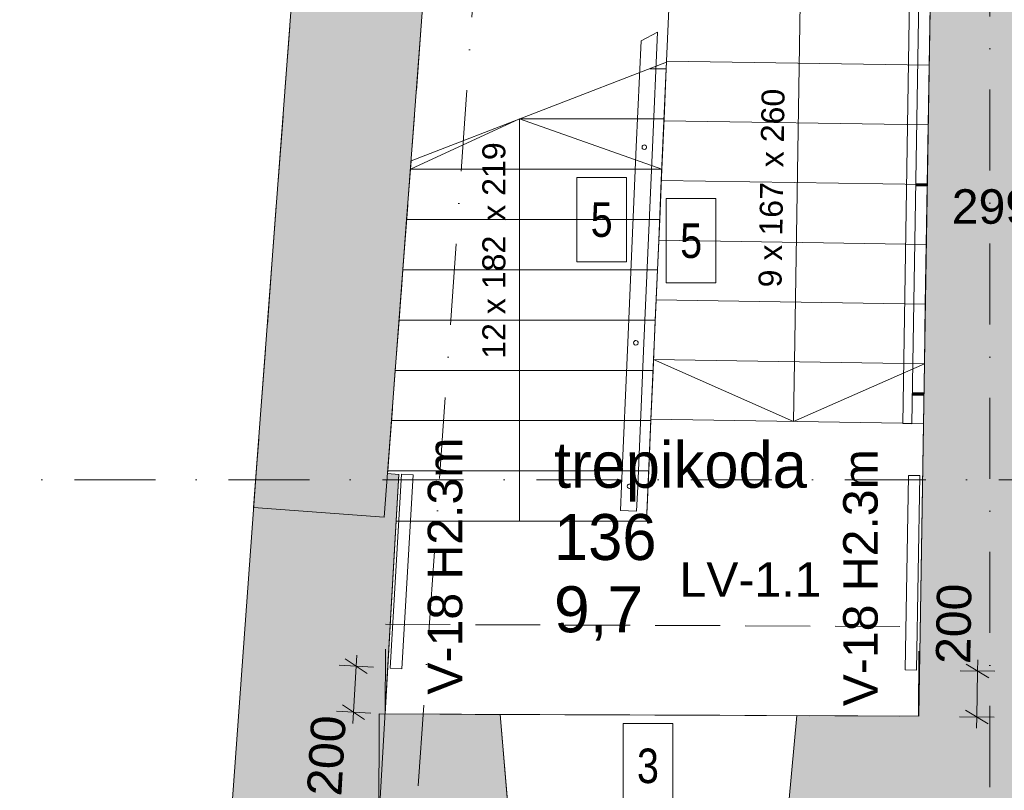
# Model space of a CAD drawing. Header units: millimetres. Extents: x -2532 to 181134, y -4151 to 53885.
# Tile 57 of 165: x 171 to 4455, y 16944 to 20296. Entities that reach past the tile are written whole.
import ezdxf
from ezdxf.enums import TextEntityAlignment as Align

# ---------------------------------------------------------------- set-up
doc = ezdxf.new("R2010")
doc.units = ezdxf.units.MM
doc.header["$MEASUREMENT"] = 0
doc.linetypes.add('Dot & Dashed', pattern=[670.277762, 352.777767, -176.388884, 0, -141.111112])
doc.linetypes.add('Hidden Line', pattern=[391.222223, 282.222223, -109])
for name, color, linetype, lineweight in [('0_Pen_No__19', 255, 'Continuous', 13), ('0_Pen_No__25', 5, 'Continuous', 15), ('AR - Piirded_Pen_No__91', 7, 'Continuous', 9), ('AR - Seinad SS.ol_Pen_No__221', 252, 'Continuous', 13), ('AR - Seinad VS_Pen_No__221', 252, 'Continuous', 13), ('AR - Talad_Pen_No__221', 252, 'Continuous', 13), ('AR - Teljed_Pen_No__4', 8, 'Continuous', 13), ('AR - Trepid_Pen_No__1', 7, 'Continuous', 9), ('AR - Trepid_Pen_No__71', 7, 'Continuous', 13), ('AR - Vahelaed_Pen_No__221', 252, 'Continuous', 13), ('ARCHICAD Zone Stamps_Pen_No__6', 7, 'Continuous', 5), ('Märkused - Muinsuskaitselised väärtused_Pen_No__20', 1, 'Continuous', 13), ('New_AR - Piirded_Pen_No__207', 5, 'Continuous', 13), ('New_AR - Seinad SS.ol_Pen_No__207', 5, 'Continuous', 13), ('New_AR - Seinad VS_Pen_No__207', 5, 'Continuous', 13), ('New_ARCHICAD Door Markers_Pen_No__7', 7, 'Continuous', 13), ('New_ARCHICAD Doors_Pen_No__207', 5, 'Continuous', 13), ('SA - tähistused - laeviimistlus_Pen_No__211', 214, 'Continuous', 15), ('SA - tähistused - valgustus_Pen_No__105', 30, 'Continuous', 5), ('SA - valgustid_Pen_No__105', 30, 'Continuous', 5)]:
    doc.layers.add(name, color=color, linetype=linetype, lineweight=lineweight)
for name, color, linetype in [('AR - Piirded', 7, 'Continuous'), ('AR - Seinad SS.ol', 7, 'Continuous'), ('AR - Seinad VS', 7, 'Continuous'), ('AR - Talad', 7, 'Continuous'), ('AR - Teljed', 7, 'Continuous'), ('AR - Trepid', 7, 'Continuous'), ('AR - Vahelaed', 7, 'Continuous'), ('New_AR - Piirded', 7, 'Continuous'), ('New_ARCHICAD Door Markers', 7, 'Continuous'), ('SA - tähistused - valgustus', 7, 'Continuous'), ('SA - valgustid', 7, 'Continuous'), ('Tsoonid - Neto', 7, 'Continuous')]:
    doc.layers.add(name, color=color, linetype=linetype)
doc.styles.add('GENERATED_STYLE_1', font='txt')
doc.styles.add('GENERATED_STYLE_2', font='txt')
doc.styles.add('GENERATED_STYLE_3', font='txt')
doc.styles.add('GENERATED_STYLE_4', font='txt')
doc.dimstyles.new('GENERATED_STYLE__1', dxfattribs={"dimtxt": 150, "dimasz": 76, "dimexe": 0.18, "dimexo": 0.0625, "dimgap": 0.09, "dimtad": 1, "dimdec": 0, "dimzin": 0, "dimdsep": 46, "dimtxsty": 'GENERATED_STYLE_3', "dimblk": 'ARROWHEAD_2', "dimblk1": 'ARROWHEAD_2', "dimblk2": 'ARROWHEAD_2', "dimcen": 0.09, "dimse1": 1, "dimse2": 1, "dimclrd": 256, "dimclre": 256, "dimclrt": 256, "dimadec": 0, "dimazin": 0, "dimtfac": 1, "dimtdec": 4, "dimtmove": 0, "dimatfit": 3, "dimfxl": 0, "dimtolj": 1, "dimtzin": 0, "dimarcsym": 0})
doc.dimstyles.new('GENERATED_STYLE__2', dxfattribs={"dimtxt": 150, "dimasz": 76, "dimexe": 0.18, "dimexo": 0.0625, "dimgap": 0.09, "dimtad": 1, "dimtih": 1, "dimtoh": 1, "dimdec": 0, "dimzin": 0, "dimdsep": 46, "dimtxsty": 'GENERATED_STYLE_3', "dimblk": 'ARROWHEAD_2', "dimblk1": 'ARROWHEAD_2', "dimblk2": 'ARROWHEAD_2', "dimcen": 0.09, "dimse1": 1, "dimse2": 1, "dimclrd": 256, "dimclre": 256, "dimclrt": 256, "dimadec": 0, "dimazin": 0, "dimtfac": 1, "dimtdec": 4, "dimtmove": 0, "dimatfit": 3, "dimfxl": 0, "dimtolj": 1, "dimtzin": 0, "dimarcsym": 0})

# ---------------------------------------------------------------- blocks, each defined once
blk = doc.blocks.new('Slab_2_1', base_point=(1809.4, 18114.3))
at = {"layer": 'AR - Vahelaed_Pen_No__221', "linetype": 'Continuous', "flags": 128}
blk.add_lwpolyline([(1809.4, 18114.3), (2898.1, 18114.3), (2917.3, 18558.2), (4102.8, 18539.2), (4082.5, 17266.5), (1760.7, 17275.8)], close=True, dxfattribs=at)
blk = doc.blocks.new('trepikoda_136_6_1', base_point=(3227.1, 17864.7))
at = {"layer": 'ARCHICAD Zone Stamps_Pen_No__6', "insert": (2495.5, 17831.2), "char_height": 200, "attachment_point": 1, "style": 'GENERATED_STYLE_1'}
blk.add_mtext('\\A1;{\\pql;\\pt0,600;\\fArial Baltic|b0|i0|c186|p34;9,7\\fArial Baltic|b0|i0|c186|p34;\\A1{\\H.66x;\\S^  ;}\\fArial Baltic|b0|i0|c186|p34;\\fArial Baltic|b0|i0|c186|p34;\\A1{\\H.66x;\\S^  ;}}', dxfattribs=at)
at = {"layer": 'ARCHICAD Zone Stamps_Pen_No__6'}
for tag, style, p in [('DUMMY_849', 'GENERATED_STYLE_1', (3620, 18505.5)), ('ROOM_NAME', 'GENERATED_STYLE_1', (2495.5, 18459.7)), ('DUMMY_850', 'GENERATED_STYLE_2', (2950.8, 18191.2)), ('ROOM_NUMBER', 'GENERATED_STYLE_2', (2495.5, 18145.5)), ('DUMMY_851', 'GENERATED_STYLE_1', (2495.5, 17876.9))]:
    blk.add_attdef(tag, text='', height=200, dxfattribs=dict(at, style=style)).set_placement(p, align=Align.TOP_LEFT)
blk = doc.blocks.new('Stair_2_1')
at = {"layer": 'AR - Trepid_Pen_No__1', "linetype": 'Continuous'}
for p, q in [((1873.8, 19682.2), (2985.4, 20110.6)), ((2984.2, 20082.8), (2985.4, 20110.6)), ((2984.2, 20082.8), (2913.2, 20082.8)), ((2913.2, 20082.8), (2984.2, 20082.8)), ((2974.6, 19864), (2984.2, 20082.8)), ((2345.7, 19864), (1871, 19645.3)), ((2974.6, 19864), (2345.7, 19864)), ((2345.7, 19864), (2974.6, 19864)), ((2345.7, 18333), (2345.7, 19864)), ((2965, 19645.3), (2345.7, 19864)), ((2965, 19645.3), (2974.6, 19864)), ((1873.8, 19682.2), (1871, 19645.3)), ((1871, 19645.3), (1854.6, 19426.6)), ((2965, 19645.3), (1871, 19645.3)), ((1871, 19645.3), (2965, 19645.3)), ((2955.5, 19426.6), (2965, 19645.3)), ((1854.6, 19426.6), (1838.1, 19207.9)), ((2955.5, 19426.6), (1854.6, 19426.6)), ((1854.6, 19426.6), (2955.5, 19426.6)), ((2945.9, 19207.9), (2955.5, 19426.6)), ((1838.1, 19207.9), (1821.6, 18989.2)), ((2945.9, 19207.9), (1838.1, 19207.9)), ((1838.1, 19207.9), (2945.9, 19207.9)), ((2936.3, 18989.2), (2945.9, 19207.9)), ((1821.6, 18989.2), (1805.1, 18770.4)), ((2936.3, 18989.2), (1821.6, 18989.2)), ((1821.6, 18989.2), (2936.3, 18989.2)), ((2926.8, 18770.4), (2936.3, 18989.2)), ((1805.1, 18770.4), (1788.6, 18551.7)), ((2926.8, 18770.4), (1805.1, 18770.4)), ((1805.1, 18770.4), (2926.8, 18770.4)), ((2917.2, 18551.7), (2926.8, 18770.4)), ((1788.6, 18551.7), (1772.1, 18333)), ((2917.2, 18551.7), (1788.6, 18551.7)), ((1788.6, 18551.7), (2917.2, 18551.7)), ((2907.6, 18333), (2917.2, 18551.7)), ((1772.1, 18333), (1771.2, 18321.6)), ((1771.2, 18321.6), (1821.1, 18317.9)), ((2907.6, 18333), (1772.1, 18333)), ((1772.1, 18333), (2907.6, 18333)), ((1821.1, 18317.9), (1809.4, 18114.3)), ((2345.7, 18114.3), (2345.7, 18333)), ((2898.1, 18114.3), (2907.6, 18333)), ((1809.4, 18114.3), (2898.1, 18114.3)), ((2345.2, 18113.8), (2345.2, 18114.8)), ((2346.2, 18113.8), (2346.2, 18114.8))]:
    blk.add_line(p, q, dxfattribs=at)
at = {"layer": 'AR - Trepid_Pen_No__71', "char_height": 100, "rotation": 90, "style": 'GENERATED_STYLE_1'}
for s, insert, attachment_point in [('\\A1;{\\pqc;\\pt0,7100;\\fArial Baltic|b0|i0|c186|p34;12 x \\fArial Baltic|b0|i0|c186|p34;182\\fArial Baltic|b0|i0|c186|p34;\\A1{\\H.66x;\\S^  ;}\\fArial Baltic|b0|i0|c186|p34;\\fArial Baltic|b0|i0|c186|p34; x \\fArial Baltic|b0|i0|c186|p34;219\\fArial Baltic|b0|i0|c186|p34;\\A1{\\H.66x;\\S^  ;}\\fArial Baltic|b0|i0|c186|p34;\\fArial Baltic|b0|i0|c186|p34;\\fArial Baltic|b0|i0|c186|p34;\\fArial Baltic|b0|i0|c186|p34;\\A1{\\H.66x;\\S^  ;}\\fArial Baltic|b0|i0|c186|p34;}', (2313.1, 19317.2), 8), ('\\A1;{\\pqc;\\pt0,7100;\\fArial Baltic|b0|i0|c186|p34;\\fArial Baltic|b0|i0|c186|p34;\\fArial Baltic|b0|i0|c186|p34;\\A1{\\H.66x;\\S^  ;}\\fArial Baltic|b0|i0|c186|p34;\\fArial Baltic|b0|i0|c186|p34;\\fArial Baltic|b0|i0|c186|p34;\\fArial Baltic|b0|i0|c186|p34;\\A1{\\H.66x;\\S^  ;}\\fArial Baltic|b0|i0|c186|p34;\\fArial Baltic|b0|i0|c186|p34;\\fArial Baltic|b0|i0|c186|p34;\\fArial Baltic|b0|i0|c186|p34;\\A1{\\H.66x;\\S^  ;}\\fArial Baltic|b0|i0|c186|p34;}', (2345.7, 19317.2), 2)]:
    blk.add_mtext(s, dxfattribs=dict(at, insert=insert, attachment_point=attachment_point))
blk = doc.blocks.new('Stair_3_1')
at = {"layer": 'AR - Trepid_Pen_No__1', "linetype": 'Continuous'}
for p, q in [((3007.5, 20635.3), (2996.2, 20375.7)), ((4136, 20617.3), (3007.5, 20635.3)), ((3571.1, 20626.3), (3566.9, 20366.6)), ((3570.6, 20626.8), (3570.6, 20625.8)), ((3571.6, 20626.8), (3571.6, 20625.8)), ((4131.9, 20357.5), (4136, 20617.3)), ((2996.2, 20375.7), (2984.9, 20116)), ((2996.2, 20375.7), (4131.9, 20357.5)), ((4131.9, 20357.5), (2996.2, 20375.7)), ((3566.9, 20366.6), (3542, 18808)), ((4127.7, 20097.8), (4131.9, 20357.5)), ((2984.9, 20116), (2973.7, 19856.4)), ((2984.9, 20116), (4127.7, 20097.8)), ((4127.7, 20097.8), (2984.9, 20116)), ((4123.6, 19838), (4127.7, 20097.8)), ((2973.7, 19856.4), (2962.4, 19596.7)), ((2973.7, 19856.4), (4123.6, 19838)), ((4123.6, 19838), (2973.7, 19856.4)), ((4119.4, 19578.3), (4123.6, 19838)), ((2962.4, 19596.7), (2951.1, 19337.1)), ((2962.4, 19596.7), (4119.4, 19578.3)), ((4119.4, 19578.3), (2962.4, 19596.7)), ((4115.2, 19318.5), (4119.4, 19578.3)), ((2951.1, 19337.1), (2939.9, 19077.5)), ((2951.1, 19337.1), (4115.2, 19318.5)), ((4115.2, 19318.5), (2951.1, 19337.1)), ((4111.1, 19058.7), (4115.2, 19318.5)), ((2939.9, 19077.5), (2928.6, 18817.8)), ((2939.9, 19077.5), (4111.1, 19058.7)), ((4111.1, 19058.7), (2939.9, 19077.5)), ((4106.9, 18799), (4111.1, 19058.7)), ((2928.6, 18817.8), (2917.3, 18558.2)), ((2928.6, 18817.8), (4106.9, 18799)), ((4106.9, 18799), (2928.6, 18817.8)), ((2928.6, 18817.8), (3537.9, 18548.3)), ((3542, 18808), (3537.9, 18548.3)), ((3537.9, 18548.3), (4106.9, 18799)), ((4102.8, 18539.2), (4106.9, 18799)), ((2917.3, 18558.2), (4102.8, 18539.2))]:
    blk.add_line(p, q, dxfattribs=at)
at = {"layer": 'AR - Trepid_Pen_No__71', "char_height": 100, "rotation": 89.0845, "style": 'GENERATED_STYLE_1'}
for s, insert, attachment_point in [('\\A1;{\\pqc;\\pt0,7100;\\fArial Baltic|b0|i0|c186|p34;9 x \\fArial Baltic|b0|i0|c186|p34;167\\fArial Baltic|b0|i0|c186|p34;\\A1{\\H.66x;\\S^  ;}\\fArial Baltic|b0|i0|c186|p34;\\fArial Baltic|b0|i0|c186|p34; x \\fArial Baltic|b0|i0|c186|p34;260\\fArial Baltic|b0|i0|c186|p34;\\A1{\\H.66x;\\S^  ;}\\fArial Baltic|b0|i0|c186|p34;\\fArial Baltic|b0|i0|c186|p34;\\fArial Baltic|b0|i0|c186|p34;\\fArial Baltic|b0|i0|c186|p34;\\A1{\\H.66x;\\S^  ;}\\fArial Baltic|b0|i0|c186|p34;}', (3521.8, 19587.8), 8), ('\\A1;{\\pqc;\\pt0,7100;\\fArial Baltic|b0|i0|c186|p34;\\fArial Baltic|b0|i0|c186|p34;\\fArial Baltic|b0|i0|c186|p34;\\A1{\\H.66x;\\S^  ;}\\fArial Baltic|b0|i0|c186|p34;\\fArial Baltic|b0|i0|c186|p34;\\fArial Baltic|b0|i0|c186|p34;\\fArial Baltic|b0|i0|c186|p34;\\A1{\\H.66x;\\S^  ;}\\fArial Baltic|b0|i0|c186|p34;\\fArial Baltic|b0|i0|c186|p34;\\fArial Baltic|b0|i0|c186|p34;\\fArial Baltic|b0|i0|c186|p34;\\A1{\\H.66x;\\S^  ;}\\fArial Baltic|b0|i0|c186|p34;}', (3554.5, 19587.3), 2)]:
    blk.add_mtext(s, dxfattribs=dict(at, insert=insert, attachment_point=attachment_point))
blk = doc.blocks.new('D Marker 22[2]_1', base_point=(2904.8, 16801.2))
at = {"layer": 'New_ARCHICAD Door Markers_Pen_No__7', "style": 'GENERATED_STYLE_1'}
blk.add_attdef('AC_WIDO_ID', text='', height=150, rotation=359.7718, dxfattribs=at).set_placement((2556.2, 16625.1), align=Align.BOTTOM_LEFT)
blk = doc.blocks.new('Double Door Asymmetric 22[2]_1')
at = {"layer": 'New_ARCHICAD Doors_Pen_No__207', "linetype": 'Continuous'}
for p, q in [((2293.1, 16895.7), (2261.6, 17273.8)), ((3517.1, 16890.8), (3551.7, 17268.7)), ((2292.8, 16803.7), (2293.1, 16895.7)), ((2292.8, 16803.7), (2293.1, 16895.7)), ((2292.8, 16803.7), (2293.1, 16895.7)), ((2293.1, 16895.7), (2335.1, 16895.5)), ((2335.1, 16895.5), (2334.8, 16803.5)), ((3474.8, 16799), (3475.1, 16891)), ((3475.1, 16891), (3517.1, 16890.8)), ((3517.1, 16890.8), (3516.8, 16798.8)), ((3516.8, 16798.8), (3517.1, 16890.8)), ((3516.8, 16798.8), (3517.1, 16890.8)), ((2292.8, 16803.7), (2255.8, 16803.8)), ((2292.8, 16803.7), (2255.8, 16803.8)), ((2334.8, 16803.5), (2292.8, 16803.7)), ((2334.8, 16803.5), (2333.8, 16551.5)), ((3474.8, 16799), (3471.2, 15911)), ((3516.8, 16798.8), (3474.8, 16799)), ((3516.8, 16798.8), (3553.8, 16798.6)), ((3516.8, 16798.8), (3553.8, 16798.6))]:
    blk.add_line(p, q, dxfattribs=at)
for centre, radius, start, end in [((2334.8, 16803.5), 252, 269.7718, 359.7718), ((3474.8, 16799), 888, 179.7718, 269.7718)]:
    blk.add_arc(centre, radius, start, end, dxfattribs=at)
at = {"layer": 'New_ARCHICAD Door Markers'}
ref = blk.add_blockref('D Marker 22[2]_1', (2904.8, 16801.2), dxfattribs=at)
ref.add_attrib('AC_WIDO_ID', 'SU-136', dxfattribs={"layer": 'New_ARCHICAD Door Markers_Pen_No__7', "color": 7, "height": 150, "rotation": 359.7718, "style": 'GENERATED_STYLE_1'}).set_placement((2556.2, 16625.1), align=Align.BOTTOM_LEFT)
blk = doc.blocks.new('Wall_28_1', base_point=(4565, 16794.6))
at = {"layer": 'AR - Seinad SS.ol_Pen_No__221', "linetype": 'Continuous'}
for points in [[(1733.5, 16805.9), (2292.5, 16803.7), (2292.6, 16813.7), (2292.9, 16898.3), (2261.6, 17273.8), (1735.4, 17275.9)], [(3516.8, 16798.8), (4074.9, 16796.6), (4082.5, 17266.5), (3551.7, 17268.7), (3517.1, 16890.8), (3516.8, 16808.8)]]:
    blk.add_hatch(color=256, dxfattribs=at).paths.add_polyline_path(points)
at = {"layer": 'New_AR - Seinad SS.ol_Pen_No__207', "linetype": 'Continuous'}
blk.add_hatch(color=256, dxfattribs=at).paths.add_polyline_path([(2292.5, 16803.7), (2292.8, 16803.7), (2293.1, 16895.7), (2292.9, 16898.3), (2292.6, 16813.7)])
at = {"layer": 'AR - Seinad SS.ol_Pen_No__221', "linetype": 'Continuous'}
for p, q in [((2292.9, 16898.3), (2261.6, 17273.8)), ((3517.1, 16890.8), (3551.7, 17268.7)), ((2292.6, 16813.7), (2292.9, 16898.3)), ((2292.5, 16803.7), (2255.8, 16803.8)), ((2292.5, 16803.7), (2292.6, 16813.7)), ((3516.8, 16798.8), (3553.8, 16798.6))]:
    blk.add_line(p, q, dxfattribs=at)
at = {"layer": 'AR - Seinad SS.ol_Pen_No__221', "linetype": 'Continuous', "flags": 128}
for points in [[(1733.5, 16805.9), (1735.4, 17275.9)], [(2261.6, 17273.8), (1735.4, 17275.9)], [(4082.5, 17266.5), (3551.7, 17268.7)], [(1733.5, 16805.9), (2292.5, 16803.7)], [(3516.8, 16798.8), (4074.9, 16796.6)]]:
    blk.add_lwpolyline(points, dxfattribs=at)
at = {"layer": 'New_AR - Seinad SS.ol_Pen_No__207', "linetype": 'Continuous', "flags": 128}
for points in [[(2293.1, 16895.7), (2292.8, 16803.7)], [(3516.8, 16808.8), (3517.1, 16890.8)], [(3517.1, 16890.8), (3517.2, 16908.8)], [(2292.5, 16803.7), (2292.8, 16803.7)], [(3516.8, 16798.8), (3516.8, 16808.8)]]:
    blk.add_lwpolyline(points, dxfattribs=at)
at = {"layer": 'New_ARCHICAD Doors_Pen_No__207', "linetype": 'Continuous'}
blk.add_blockref('Double Door Asymmetric 22[2]_1', (0, 0), dxfattribs=at)
blk = doc.blocks.new('Wall_29_1', base_point=(4565, 16794.6))
at = {"layer": 'AR - Seinad SS.ol_Pen_No__221', "linetype": 'Continuous'}
for points in [[(4162, 22241.3), (4082.5, 17266.5), (4572.5, 17264.6), (4651.9, 22233.5)], [(4082.5, 17266.5), (4074.9, 16796.6), (4565, 16794.6)], [(4572.5, 17264.6), (4082.5, 17266.5), (4565, 16794.6)]]:
    blk.add_hatch(color=256, dxfattribs=at).paths.add_polyline_path(points)
at = {"layer": 'AR - Seinad SS.ol_Pen_No__221', "linetype": 'Continuous', "flags": 128}
blk.add_lwpolyline([(4162, 22241.3), (4082.5, 17266.5)], dxfattribs=at)
blk = doc.blocks.new('D Marker 22[17]_1', base_point=(1659.6, 15530.6))
at = {"layer": 'New_ARCHICAD Door Markers_Pen_No__7', "style": 'GENERATED_STYLE_1'}
blk.add_attdef('AC_WIDO_ID', text='', height=200, rotation=85.8455, dxfattribs=at).set_placement((1135, 15169.1), align=Align.BOTTOM_LEFT)
blk = doc.blocks.new('Double Door 22[17]_1')
at = {"layer": 'New_ARCHICAD Doors_Pen_No__207', "linetype": 'Continuous'}
for p, q in [((1051.9, 16286.6), (343.8, 16338)), ((1054.8, 16326.5), (1051.9, 16286.6)), ((1169.5, 16318.2), (1054.8, 16326.5)), ((1054.8, 16326.5), (1169.5, 16318.2)), ((1054.8, 16326.5), (1169.5, 16318.2)), ((1051.9, 16286.6), (1166.6, 16278.3)), ((1166.6, 16278.3), (1169.5, 16318.2)), ((1169.5, 16318.2), (1703, 16279.4)), ((949.1, 14870.3), (240.9, 14921.8)), ((949.1, 14870.3), (946.2, 14830.4)), ((1063.8, 14862), (949.1, 14870.3)), ((946.2, 14830.4), (1060.9, 14822.1)), ((946.2, 14830.4), (1060.9, 14822.1)), ((946.2, 14830.4), (1060.9, 14822.1)), ((1060.9, 14822.1), (1063.8, 14862)), ((1060.9, 14822.1), (1616.2, 14781.8))]:
    blk.add_line(p, q, dxfattribs=at)
for centre, start, end in [((1051.9, 16286.6), 175.8455, 265.8455), ((949.1, 14870.3), 85.8455, 175.8455)]:
    blk.add_arc(centre, 710, start, end, dxfattribs=at)
at = {"layer": 'New_ARCHICAD Door Markers'}
ref = blk.add_blockref('D Marker 22[17]_1', (1659.6, 15530.6), dxfattribs=at)
ref.add_attrib('AC_WIDO_ID', 'VU-135', dxfattribs={"layer": 'New_ARCHICAD Door Markers_Pen_No__7', "color": 7, "height": 200, "rotation": 85.8455, "style": 'GENERATED_STYLE_1'}).set_placement((1135, 15169.1), align=Align.BOTTOM_LEFT)
blk = doc.blocks.new('Wall_111_1', base_point=(1202.8, 18363.7))
at = {"layer": 'AR - Seinad VS_Pen_No__221', "linetype": 'Continuous'}
for points in [[(1054.8, 16326.5), (1703, 16279.4), (1821.2, 18318.8), (1202.8, 18363.7)], [(905.3, 14268), (1586.3, 14266.5), (1616.2, 14781.8), (946.2, 14830.4)]]:
    blk.add_hatch(color=256, dxfattribs=at).paths.add_polyline_path(points)
at = {"layer": 'AR - Seinad VS_Pen_No__221', "linetype": 'Continuous', "flags": 128}
for points in [[(1202.8, 18363.7), (1054.8, 16326.5)], [(1703, 16279.4), (1821.2, 18318.8)], [(946.2, 14830.4), (905.3, 14268)], [(1586.3, 14266.5), (1616.2, 14781.8)]]:
    blk.add_lwpolyline(points, dxfattribs=at)
at = {"layer": 'New_AR - Seinad VS_Pen_No__207', "linetype": 'Continuous', "flags": 128}
for points in [[(1703, 16279.4), (1054.8, 16326.5)], [(946.2, 14830.4), (1616.2, 14781.8)]]:
    blk.add_lwpolyline(points, dxfattribs=at)
at = {"layer": 'New_ARCHICAD Doors_Pen_No__207', "linetype": 'Continuous'}
blk.add_blockref('Double Door 22[17]_1', (0, 0), dxfattribs=at)
blk = doc.blocks.new('Wall_178_1', base_point=(1493.3, 22217))
at = {"layer": 'AR - Seinad VS_Pen_No__221', "linetype": 'Hidden Line', "flags": 128}
for points in [[(1493.3, 22217), (1269.7, 19250.7)], [(2061.9, 22176.9), (1493.3, 22217)], [(1838.1, 19207.9), (2061.9, 22176.9)]]:
    blk.add_lwpolyline(points, dxfattribs=at)
blk = doc.blocks.new('Wall_179_1', base_point=(1269.7, 19250.7))
at = {"layer": 'AR - Seinad VS_Pen_No__221', "linetype": 'Hidden Line', "flags": 128}
for points in [[(1269.7, 19250.7), (1202.8, 18363.7)], [(1771.2, 18321.6), (1838.1, 19207.9)]]:
    blk.add_lwpolyline(points, dxfattribs=at)
blk = doc.blocks.new('Wall_180_1', base_point=(1493.3, 22217))
at = {"layer": 'AR - Seinad VS_Pen_No__221', "linetype": 'Continuous'}
blk.add_hatch(color=256, dxfattribs=at).paths.add_polyline_path([(1493.3, 22217), (1188.5, 18174.5), (1756.9, 18131.6), (2061.9, 22176.9)])
at = {"layer": 'AR - Seinad VS_Pen_No__221', "linetype": 'Continuous', "flags": 128}
for points in [[(1493.3, 22217), (1188.5, 18174.5)], [(1847.8, 22192), (1493.3, 22217)], [(1756.9, 18131.6), (2061.9, 22176.9)], [(1188.5, 18174.5), (1756.9, 18131.6)]]:
    blk.add_lwpolyline(points, dxfattribs=at)
blk = doc.blocks.new('Railing_2_1')
at = {"layer": 'AR - Piirded_Pen_No__91', "linetype": 'Continuous'}
for p, q in [((2945.8, 20241.7), (2874.1, 20204.4)), ((2923.5, 19739.4), (2945.8, 20241.7)), ((2874.1, 20204.4), (2853.5, 19742.4)), ((2853.5, 19742.4), (2817, 18891.9)), ((2886.9, 18888.8), (2923.5, 19739.4)), ((2817, 18891.9), (2789.7, 18267.6)), ((2859.6, 18264.6), (2886.9, 18888.8)), ((2789.7, 18267.6), (2785, 18161.5)), ((2854.9, 18158.4), (2859.6, 18264.6)), ((2785, 18161.5), (2854.9, 18158.4))]:
    blk.add_line(p, q, dxfattribs=at)
for centre, start, end in [((2888.5, 19740.9), 357.5385, 177.5385), ((2888.5, 19740.9), 177.5385, 357.5385), ((2851.9, 18890.3), 357.495, 177.495), ((2851.9, 18890.3), 177.495, 357.495), ((2824.6, 18266.1), 357.495, 177.495), ((2824.6, 18266.1), 177.495, 357.495)]:
    blk.add_arc(centre, 10, start, end, dxfattribs=at)
blk = doc.blocks.new('Railing_10_1')
at = {"layer": 'New_AR - Piirded_Pen_No__207', "linetype": 'Continuous'}
for p, q in [((4046, 20618.7), (4012.8, 18538.7)), ((4086, 20618.1), (4046, 20618.7)), ((4052.8, 18538), (4086, 20618.1)), ((4012.8, 18538.7), (4052.8, 18538))]:
    blk.add_line(p, q, dxfattribs=at)
blk = doc.blocks.new('Standard grid marker')
at = {"layer": 'AR - Teljed_Pen_No__4', "linetype": 'Dot & Dashed'}
blk.add_line((1000, 0), (44867.9, 0), dxfattribs=at)
at = {"layer": 'AR - Teljed_Pen_No__4', "style": 'GENERATED_STYLE_1'}
for tag, p in [('AC_MarkerText_1_0', (-300, 14.3)), ('AC_MarkerText_1_1', (46167.9, 14.3))]:
    blk.add_attdef(tag, text='', height=250, dxfattribs=at).set_placement(p, align=Align.MIDDLE_CENTER)
blk = doc.blocks.new('Standard grid marker_4')
at = {"layer": 'AR - Teljed_Pen_No__4', "linetype": 'Dot & Dashed'}
blk.add_line((1000, 0), (22737.6, 0), dxfattribs=at)
at = {"layer": 'AR - Teljed_Pen_No__4', "style": 'GENERATED_STYLE_1'}
blk.add_attdef('AC_MarkerText_1', text='', height=250, rotation=274, dxfattribs=at).set_placement((-300, 14.3), align=Align.MIDDLE_CENTER)
blk = doc.blocks.new('Standard grid marker_5')
at = {"layer": 'AR - Teljed_Pen_No__4', "linetype": 'Dot & Dashed'}
blk.add_line((1000, 0), (22784, 0), dxfattribs=at)
at = {"layer": 'AR - Teljed_Pen_No__4', "style": 'GENERATED_STYLE_1'}
blk.add_attdef('AC_MarkerText_1', text='', height=250, rotation=270, dxfattribs=at).set_placement((-300, 12.1), align=Align.MIDDLE_CENTER)
blk = doc.blocks.new('Beam_31_1', base_point=(1761.5, 17470.8))
at = {"layer": 'AR - Talad_Pen_No__221', "linetype": 'Hidden Line'}
for p, q in [((1760.7, 17275.8), (1762.3, 17665.8)), ((1762.3, 17665.8), (4083.2, 17656.5)), ((4081.7, 17266.5), (4083.2, 17656.5)), ((1760.7, 17275.8), (4081.7, 17266.5))]:
    blk.add_line(p, q, dxfattribs=at)
blk = doc.blocks.new('Beam_342_1', base_point=(4048.1, 17467.1))
at = {"layer": 'SA - valgustid_Pen_No__105', "linetype": 'Continuous'}
for p, q in [((4023.1, 17467.6), (4037.4, 18313.4)), ((4087.3, 18312.6), (4037.4, 18313.4)), ((4073.1, 17466.7), (4087.3, 18312.6)), ((4073.1, 17466.7), (4023.1, 17467.6))]:
    blk.add_line(p, q, dxfattribs=at)
blk = doc.blocks.new('Beam_343_1', base_point=(1808.3, 17473.4))
at = {"layer": 'SA - valgustid_Pen_No__105', "linetype": 'Continuous'}
for p, q in [((1783.3, 17474.8), (1832.3, 18319.4)), ((1882.3, 18316.5), (1832.3, 18319.4)), ((1833.2, 17471.9), (1882.3, 18316.5)), ((1833.2, 17471.9), (1783.3, 17474.8))]:
    blk.add_line(p, q, dxfattribs=at)
blk = doc.blocks.new('*D2181')
at = {"layer": 'SA - tähistused - valgustus_Pen_No__105', "linetype": 'Continuous'}
for p, q in [((4596.4, 19301.1), (4596.4, 19451.1)), ((4895.5, 19301.1), (4895.5, 19451.1)), ((4625.3, 19426.1), (4567.5, 19326.1)), ((4924.4, 19426.1), (4866.7, 19326.1)), ((4547.5, 19376.1), (4596.4, 19376.1)), ((4596.4, 19376.1), (4895.5, 19376.1))]:
    blk.add_line(p, q, dxfattribs=at)
at = {"layer": 'SA - tähistused - valgustus_Pen_No__105', "insert": (4226, 19406.1), "char_height": 150, "attachment_point": 7, "style": 'GENERATED_STYLE_3'}
blk.add_mtext('\\A1;{\\pql;\\fArial|b0|i0|c0|p34;299}', dxfattribs=at)
blk = doc.blocks.new('ARROWHEAD_2')
at = {"linetype": 'Continuous'}
for p, q in [((-0.378, -0.655), (0.378, 0.655)), ((0, 0), (-1, 0))]:
    blk.add_line(p, q, dxfattribs=at)
blk = doc.blocks.new('*D2327')
at = {"layer": 'SA - tähistused - valgustus_Pen_No__105', "linetype": 'Continuous'}
for p, q in [((1635.2, 17483.4), (1638, 17532.2)), ((1710, 17479.1), (1560.3, 17487.7)), ((1683.4, 17451.7), (1586.9, 17515.1)), ((1623.6, 17283.7), (1635.2, 17483.4)), ((1575.3, 17315.5), (1671.8, 17252)), ((1698.5, 17279.4), (1548.7, 17288.1)), ((1620.8, 17234.9), (1623.6, 17283.7))]:
    blk.add_line(p, q, dxfattribs=at)
at = {"layer": 'SA - tähistused - valgustus_Pen_No__105', "insert": (1572.2, 16915.7), "char_height": 150, "attachment_point": 7, "rotation": 86.6826, "style": 'GENERATED_STYLE_3'}
blk.add_mtext('\\A1;{\\pql;\\fArial|b0|i0|c0|p34;200}', dxfattribs=at)
blk = doc.blocks.new('*D2328')
at = {"layer": 'SA - tähistused - valgustus_Pen_No__105', "linetype": 'Continuous'}
for p, q in [((4387.7, 17432.8), (4288.6, 17492.2)), ((4339, 17511.4), (4338.2, 17462.5)), ((4263.2, 17463.7), (4413.2, 17461.3)), ((4338.2, 17462.5), (4335, 17262.5)), ((4260, 17263.7), (4410, 17261.3)), ((4285.5, 17292.2), (4384.5, 17232.8)), ((4335, 17262.5), (4334.2, 17213.6))]:
    blk.add_line(p, q, dxfattribs=at)
at = {"layer": 'SA - tähistused - valgustus_Pen_No__105', "insert": (4308.6, 17491.9), "char_height": 150, "attachment_point": 7, "rotation": 89.0845, "style": 'GENERATED_STYLE_3'}
blk.add_mtext('\\A1;{\\pql;\\fArial|b0|i0|c0|p34;200}', dxfattribs=at)
blk = doc.blocks.new('Label_324_1', base_point=(4055.1, 17886.1))
at = {"layer": 'SA - tähistused - valgustus_Pen_No__105', "insert": (3753.7, 17309.4), "char_height": 150, "attachment_point": 1, "rotation": 90, "style": 'GENERATED_STYLE_3'}
blk.add_mtext('\\A1;{\\pql;\\pt0,105000;\\fArial|b0|i0|c0|p34;V-18 H2.3m\\fArial|b0|i0|c0|p34;\\A1{\\H.66x;\\S^  ;}\\fArial|b0|i0|c0|p34;\\fArial|b0|i0|c0|p34;\\A1{\\H.66x;\\S^  ;}\\fArial|b0|i0|c0|p34; \\fArial|b0|i0|c0|p34;\\fArial|b0|i0|c0|p34;\\fArial|b0|i0|c0|p34;\\fArial|b0|i0|c0|p34;\\fArial|b0|i0|c0|p34;\\fArial|b0|i0|c0|p34;\\fArial|b0|i0|c0|p34;\\fArial|b0|i0|c0|p34;\\fArial|b0|i0|c0|p34;\\fArial|b0|i0|c0|p34;\\fArial|b0|i0|c0|p34;\\fArial|b0|i0|c0|p34;\\fArial|b0|i0|c0|p34;\\fArial|b0|i0|c0|p34;\\fArial|b0|i0|c0|p34;\\fArial|b0|i0|c0|p34;\\fArial|b0|i0|c0|p34;\\fArial|b0|i0|c0|p34;\\fArial|b0|i0|c0|p34;\\fArial|b0|i0|c0|p34;\\fArial|b0|i0|c0|p34;\\fArial|b0|i0|c0|p34;\\fArial|b0|i0|c0|p34;\\fArial|b0|i0|c0|p34;\\fArial|b0|i0|c0|p34;\\fArial|b0|i0|c0|p34;\\fArial|b0|i0|c0|p34;\\fArial|b0|i0|c0|p34;\\fArial|b0|i0|c0|p34;\\fArial|b0|i0|c0|p34;\\fArial|b0|i0|c0|p34;\\fArial|b0|i0|c0|p34;\\fArial|b0|i0|c0|p34;\\fArial|b0|i0|c0|p34;\\fArial|b0|i0|c0|p34;\\fArial|b0|i0|c0|p34;\\fArial|b0|i0|c0|p34;\\fArial|b0|i0|c0|p34;\\fArial|b0|i0|c0|p34;\\fArial|b0|i0|c0|p34;\\fArial|b0|i0|c0|p34;\\fArial|b0|i0|c0|p34;\\fArial|b0|i0|c0|p34;}', dxfattribs=at)
blk = doc.blocks.new('Label_325_1', base_point=(2247.6, 17936.7))
at = {"layer": 'SA - tähistused - valgustus_Pen_No__105', "insert": (1946.2, 17360), "char_height": 150, "attachment_point": 1, "rotation": 90, "style": 'GENERATED_STYLE_3'}
blk.add_mtext('\\A1;{\\pql;\\pt0,105000;\\fArial|b0|i0|c0|p34;V-18 H2.3m\\fArial|b0|i0|c0|p34;\\A1{\\H.66x;\\S^  ;}\\fArial|b0|i0|c0|p34;\\fArial|b0|i0|c0|p34;\\A1{\\H.66x;\\S^  ;}\\fArial|b0|i0|c0|p34; \\fArial|b0|i0|c0|p34;\\fArial|b0|i0|c0|p34;\\fArial|b0|i0|c0|p34;\\fArial|b0|i0|c0|p34;\\fArial|b0|i0|c0|p34;\\fArial|b0|i0|c0|p34;\\fArial|b0|i0|c0|p34;\\fArial|b0|i0|c0|p34;\\fArial|b0|i0|c0|p34;\\fArial|b0|i0|c0|p34;\\fArial|b0|i0|c0|p34;\\fArial|b0|i0|c0|p34;\\fArial|b0|i0|c0|p34;\\fArial|b0|i0|c0|p34;\\fArial|b0|i0|c0|p34;\\fArial|b0|i0|c0|p34;\\fArial|b0|i0|c0|p34;\\fArial|b0|i0|c0|p34;\\fArial|b0|i0|c0|p34;\\fArial|b0|i0|c0|p34;\\fArial|b0|i0|c0|p34;\\fArial|b0|i0|c0|p34;\\fArial|b0|i0|c0|p34;\\fArial|b0|i0|c0|p34;\\fArial|b0|i0|c0|p34;\\fArial|b0|i0|c0|p34;\\fArial|b0|i0|c0|p34;\\fArial|b0|i0|c0|p34;\\fArial|b0|i0|c0|p34;\\fArial|b0|i0|c0|p34;\\fArial|b0|i0|c0|p34;\\fArial|b0|i0|c0|p34;\\fArial|b0|i0|c0|p34;\\fArial|b0|i0|c0|p34;\\fArial|b0|i0|c0|p34;\\fArial|b0|i0|c0|p34;\\fArial|b0|i0|c0|p34;\\fArial|b0|i0|c0|p34;\\fArial|b0|i0|c0|p34;\\fArial|b0|i0|c0|p34;\\fArial|b0|i0|c0|p34;\\fArial|b0|i0|c0|p34;\\fArial|b0|i0|c0|p34;}', dxfattribs=at)

msp = doc.modelspace()

# ---------------------------------------------------------------- hatches: boundary and pattern name
at = {"layer": '0_Pen_No__19', "linetype": 'Continuous'}
for points in [[(4119.3, 19572.4), (4119.5, 19582.4), (4069.5, 19583.2), (4069.3, 19573.2)], [(4104.8, 18662.2), (4104.9, 18672.2), (4054.9, 18673), (4054.8, 18663)]]:
    msp.add_hatch(color=256, dxfattribs=at).paths.add_polyline_path(points)

# ---------------------------------------------------------------- linework, layer by layer
at = {"layer": '0_Pen_No__25', "linetype": 'Continuous', "flags": 128}
for points in [[(4119.3, 19572.4), (4119.5, 19582.4), (4069.5, 19583.2), (4069.3, 19573.2)], [(4104.8, 18662.2), (4104.9, 18672.2), (4054.9, 18673), (4054.8, 18663)]]:
    msp.add_lwpolyline(points, close=True, dxfattribs=at)
at = {"layer": 'Märkused - Muinsuskaitselised väärtused_Pen_No__20', "linetype": 'Continuous', "flags": 128}
for points in [[(2595.1, 19610.1), (2811.1, 19610.1), (2811.1, 19243.1), (2595.1, 19243.1)], [(2984.2, 19518.4), (3200.2, 19518.4), (3200.2, 19151.3), (2984.2, 19151.3)], [(2796.3, 17234.3), (3012.3, 17234.3), (3012.3, 16867.3), (2796.3, 16867.3)]]:
    msp.add_lwpolyline(points, close=True, dxfattribs=at)

# ---------------------------------------------------------------- block references
at = {"layer": 'AR - Piirded', "linetype": 'Continuous'}
msp.add_blockref('Railing_2_1', (0, 0), dxfattribs=at)
at = {"layer": 'AR - Seinad SS.ol'}
for name in ['Wall_29_1', 'Wall_28_1']:
    msp.add_blockref(name, (4565, 16794.6), dxfattribs=at)
at = {"layer": 'AR - Seinad VS'}
for name, p in [('Wall_180_1', (1493.3, 22217)), ('Wall_178_1', (1493.3, 22217)), ('Wall_179_1', (1269.7, 19250.7)), ('Wall_111_1', (1202.8, 18363.7))]:
    msp.add_blockref(name, p, dxfattribs=at)
at = {"layer": 'AR - Talad'}
msp.add_blockref('Beam_31_1', (1761.5, 17470.8), dxfattribs=at)
at = {"layer": 'AR - Teljed', "linetype": 'Continuous', "zscale": 1000}
for name, p, rotation in [('Standard grid marker_4', (619, -1422.4), 86), ('Standard grid marker_5', (4391.5, -1471.7), 90)]:
    msp.add_blockref(name, p, dxfattribs=dict(at, rotation=rotation))
msp.add_blockref('Standard grid marker', (-1931.8, 18294.9), dxfattribs=at)
at = {"layer": 'AR - Trepid', "linetype": 'Continuous'}
for name in ['Stair_3_1', 'Stair_2_1']:
    msp.add_blockref(name, (0, 0), dxfattribs=at)
at = {"layer": 'AR - Vahelaed', "linetype": 'Continuous'}
msp.add_blockref('Slab_2_1', (1809.4, 18114.3), dxfattribs=at)
at = {"layer": 'New_AR - Piirded', "linetype": 'Continuous'}
msp.add_blockref('Railing_10_1', (0, 0), dxfattribs=at)
at = {"layer": 'SA - tähistused - valgustus', "linetype": 'Continuous'}
for name, p in [('Label_325_1', (2247.6, 17936.7)), ('Label_324_1', (4055.1, 17886.1))]:
    msp.add_blockref(name, p, dxfattribs=at)
at = {"layer": 'SA - valgustid'}
for name, p in [('Beam_343_1', (1808.3, 17473.4)), ('Beam_342_1', (4048.1, 17467.1))]:
    msp.add_blockref(name, p, dxfattribs=at)
at = {"layer": 'Tsoonid - Neto', "linetype": 'Continuous'}
ref = msp.add_blockref('trepikoda_136_6_1', (3227.1, 17864.7), dxfattribs=at)
ref.add_attrib('ROOM_NAME', 'trepikoda', dxfattribs={"layer": 'ARCHICAD Zone Stamps_Pen_No__6', "color": 7, "height": 200, "style": 'GENERATED_STYLE_1'}).set_placement((2495.5, 18459.7), align=Align.TOP_LEFT)
ref.add_attrib('ROOM_NUMBER', '136', dxfattribs={"layer": 'ARCHICAD Zone Stamps_Pen_No__6', "color": 7, "height": 200, "style": 'GENERATED_STYLE_2'}).set_placement((2495.5, 18145.5), align=Align.TOP_LEFT)

# ---------------------------------------------------------------- texts
at = {"layer": 'Märkused - Muinsuskaitselised väärtused_Pen_No__20', "linetype": 'Continuous', "char_height": 150, "attachment_point": 8, "style": 'GENERATED_STYLE_4'}
for s, insert in [('\\A1;{\\pqc;\\fArial Narrow|b0|i0|c0|p34;5}', (2703.1, 19349.1)), ('\\A1;{\\pqc;\\fArial Narrow|b0|i0|c0|p34;5}', (3092.2, 19257.3)), ('\\A1;{\\pqc;\\fArial Narrow|b0|i0|c0|p34;3}', (2904.3, 16973.1))]:
    msp.add_mtext(s, dxfattribs=dict(at, insert=insert))
at = {"layer": 'SA - tähistused - laeviimistlus_Pen_No__211', "linetype": 'Continuous', "insert": (3041.8, 17785.7), "char_height": 150, "attachment_point": 7, "style": 'GENERATED_STYLE_3'}
msp.add_mtext('\\A1;{\\pql;\\fArial|b0|i0|c0|p34;LV-1.\\fArial|b0|i0|c0|p34;1}', dxfattribs=at)

# ---------------------------------------------------------------- dimensions: what is measured, and where the dimension line sits
at = {"layer": 'SA - tähistused - valgustus', "linetype": 'Continuous'}
dim = msp.add_linear_dim(base=(4895.5, 19376.1), p1=(4596.4, 18761), p2=(4895.5, 19590.2), dimstyle='GENERATED_STYLE__2', dxfattribs=at)
dim.commit()
dim.dimension.update_dxf_attribs({"geometry": '*D2181', "text_midpoint": (4401.8, 19481.1), "dimtype": 160})
for base, p1, p2, angle, picture, middle, turn in [((4335, 17262.5), (4048.1, 17467.1), (4081.7, 17266.5), 269.0845, '*D2328', (4236.5, 17668.8), 89.0845), ((1635.2, 17483.4), (1760.7, 17275.8), (1833.2, 17471.9), 86.6826, '*D2327', (1507.5, 17095.5), 86.6826)]:
    dim = msp.add_linear_dim(base=base, p1=p1, p2=p2, angle=angle, dimstyle='GENERATED_STYLE__1', dxfattribs=at)
    dim.commit()
    dim.dimension.update_dxf_attribs({"geometry": picture, "text_midpoint": middle, "dimtype": 160, "text_rotation": turn})

doc.saveas('drawing.dxf')
